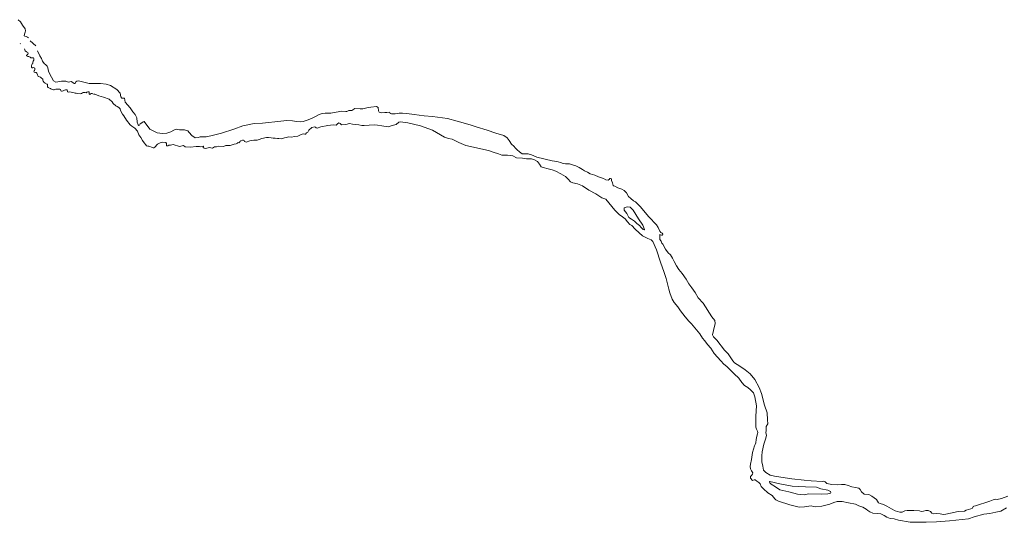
# Model space of a CAD drawing. Header units: metres. Extents: x 222609 to 404409, y 8547781 to 8795234.
# Tile 26 of 39: x 398926 to 400250, y 8586913 to 8587589. Entities that reach past the tile are written whole.
import ezdxf

# ---------------------------------------------------------------- set-up
doc = ezdxf.new("R2010")
doc.units = ezdxf.units.M
doc.layers.add('01. RIO', color=7, linetype='Continuous', lineweight=5, true_color=0x2776bb)

# ---------------------------------------------------------------- blocks, each defined once
blk = doc.blocks.new('REIORORI')
at = {"layer": '01. RIO', "color": 152, "lineweight": 15, "true_color": 0x2776bb, "flags": 128}
for points in [[(398923.4, 8587588.7), (398926.6, 8587585.9), (398929.1, 8587581.6), (398932.7, 8587576.3), (398933.5, 8587573.8), (398932.9, 8587572), (398932, 8587569.2), (398931.7, 8587567.2), (398932.5, 8587566.7), (398934.1, 8587566.1), (398935.9, 8587565.4), (398937.2, 8587564.2)], [(398926.6, 8587556.4), (398926.3, 8587556.8)], [(398947.2, 8587553.6), (398939.5, 8587560.2)], [(398949.5, 8587546.9), (398952.6, 8587540), (398954.8, 8587536.5), (398956, 8587532.9), (398958.3, 8587529.7), (398960.7, 8587527.8), (398962.6, 8587526.2), (398963.6, 8587524), (398964.1, 8587519.3), (398965.7, 8587516.5), (398971.2, 8587506.5), (398974.1, 8587504.6), (398981.8, 8587505.9), (398987.5, 8587506.1), (398991.1, 8587504.9), (398993.2, 8587505.1), (398994.7, 8587505.7), (398996.9, 8587504.4), (398998.9, 8587502.7), (399000.1, 8587503.1), (399001.1, 8587505.3), (399002.5, 8587506.2), (399004.8, 8587506.6), (399018.8, 8587502.9), (399034.3, 8587502.7), (399042, 8587502.1), (399047.9, 8587500.3), (399056, 8587495), (399060.5, 8587489.7), (399061.6, 8587485), (399063, 8587483.3), (399065.2, 8587483.3), (399066.4, 8587483.1), (399067.2, 8587478), (399074, 8587470.2), (399077.8, 8587464.7), (399080.7, 8587461), (399083, 8587456.8), (399083.7, 8587450.7), (399084.8, 8587447.3), (399085.8, 8587446.5), (399086.8, 8587446.9), (399087.6, 8587448.7), (399089.7, 8587450), (399091.6, 8587451.2), (399093, 8587451.6), (399100.5, 8587441.6), (399104.2, 8587439.7), (399110.5, 8587436.4), (399117.5, 8587435.5), (399123.5, 8587436), (399128.7, 8587438), (399133, 8587440.3), (399135.8, 8587441.4), (399140.4, 8587440.8), (399147.3, 8587440.5), (399151.6, 8587439.4), (399153.7, 8587437), (399157.1, 8587433), (399161.7, 8587430), (399165.8, 8587430.4), (399168.2, 8587431), (399176.3, 8587431.3), (399182.5, 8587432.3), (399188, 8587433.8), (399197, 8587436), (399213.5, 8587441.7), (399225.7, 8587446.1), (399240.8, 8587448.9), (399252.2, 8587449.7), (399277, 8587452.3), (399285.1, 8587453.2), (399292.5, 8587452.9), (399297.8, 8587451.8), (399302.7, 8587451.2), (399307, 8587451.7), (399312.2, 8587453.6), (399317.9, 8587455.9), (399322.6, 8587458.2), (399328.2, 8587461), (399332.5, 8587462.4), (399336.3, 8587462.9), (399344.1, 8587463.2), (399351.1, 8587464.3), (399358.9, 8587465.5), (399364.3, 8587465.4), (399365.7, 8587465.4), (399368.2, 8587466.4), (399370.3, 8587466.5), (399372.4, 8587466.4), (399376.3, 8587469.1), (399383.6, 8587468.7), (399386.9, 8587468.7), (399392.6, 8587470.1), (399397.7, 8587471), (399405.5, 8587471.9), (399407.6, 8587470.8), (399408, 8587466.3), (399409.1, 8587464.3), (399411.9, 8587463.4), (399416.6, 8587463.8), (399419.6, 8587464.1), (399422.6, 8587464.2), (399423.3, 8587463.8), (399423.7, 8587462.6), (399425.7, 8587462.3), (399430.6, 8587462.1), (399436, 8587462.9), (399440.4, 8587463.2), (399446.2, 8587462.5), (399456.3, 8587461), (399469.4, 8587459.3), (399481, 8587458.6), (399494.3, 8587456.8), (399501, 8587455.9), (399514.1, 8587452.3), (399531.4, 8587447.5), (399539.4, 8587444.7), (399554.5, 8587440.3), (399566.2, 8587436.2), (399576.8, 8587432.8), (399581.2, 8587429.7), (399584.1, 8587426.4), (399587, 8587421.1), (399590.4, 8587418.8), (399592.3, 8587416), (399594.8, 8587413.6), (399597.8, 8587410.9), (399601.3, 8587408.4), (399609.3, 8587408.1), (399614.1, 8587406.9), (399621, 8587404), (399641.8, 8587399), (399648.2, 8587398.2), (399649.9, 8587397.7), (399652.8, 8587396.5), (399656.4, 8587395.2), (399659.8, 8587394.7), (399662.3, 8587395), (399664.9, 8587394.7), (399669.1, 8587393.7), (399673.7, 8587392.3), (399678, 8587390), (399682.4, 8587387.1), (399685.2, 8587385.6), (399689.4, 8587383.7), (399693.1, 8587381.6), (399695.9, 8587380.6), (399699.2, 8587379.6), (399704.3, 8587377.4), (399708.3, 8587376.2), (399710.7, 8587375.3), (399713.8, 8587373.3), (399717.1, 8587372.8), (399718.7, 8587374), (399719, 8587375.2), (399720.1, 8587375.3), (399721.6, 8587374.5), (399721.8, 8587372.6), (399723.1, 8587369.5), (399724, 8587365.7), (399724.4, 8587365.2), (399726, 8587364.9), (399730.3, 8587362.6), (399735.5, 8587360.7), (399738.8, 8587359.1), (399741.7, 8587355.8), (399744.4, 8587350.9), (399747.8, 8587348.2), (399751.2, 8587345.2), (399753.7, 8587343.5), (399760.2, 8587337.3), (399771.8, 8587323.5), (399782.3, 8587312.6), (399784.4, 8587309), (399786.4, 8587304.4), (399787.9, 8587302.6), (399789.6, 8587301.6), (399790.5, 8587300.3), (399790.2, 8587299), (399788.8, 8587298.8), (399787.4, 8587299.2), (399786.8, 8587299.6), (399786.5, 8587297.6), (399786.5, 8587295), (399786.7, 8587293.1), (399788.2, 8587290.8), (399789.3, 8587288.3), (399790.6, 8587286.8), (399794.4, 8587280.1), (399797.8, 8587275.2), (399800.8, 8587272.3), (399803.5, 8587267.8), (399806, 8587263.6), (399809.2, 8587257.7), (399812.1, 8587252.6), (399816.5, 8587247.1), (399821.9, 8587239.8), (399825.5, 8587233.4), (399829.7, 8587227.9), (399834.2, 8587221.7), (399838.2, 8587214.6), (399844.8, 8587207.3), (399856.5, 8587189.1), (399860.7, 8587184), (399861.2, 8587180.1), (399858.6, 8587170.8), (399857.6, 8587164.9), (399858.6, 8587161.9), (399863.1, 8587157.8), (399873.8, 8587144.4), (399878.4, 8587139.1), (399882.3, 8587133.9), (399884.8, 8587129.9), (399886.9, 8587127.2), (399894.3, 8587122.6), (399901.4, 8587117.7), (399908.3, 8587112.5), (399914.5, 8587104.7), (399920.1, 8587094), (399923.4, 8587086), (399927.6, 8587070.3), (399930.9, 8587059.7), (399931.5, 8587050.4), (399932, 8587045), (399929.6, 8587041.4), (399929.6, 8587035.7), (399929.4, 8587033.6), (399930.2, 8587029.3), (399928.6, 8587024.4), (399926.5, 8587017.8), (399924.4, 8587007.5), (399923.8, 8587001.9), (399923.8, 8586993.9), (399925, 8586988), (399926.2, 8586982.6), (399929.2, 8586979.8), (399935.1, 8586976.2), (399940.8, 8586974.9), (399955.3, 8586972.3), (399964.1, 8586971.2), (399980.7, 8586969.2), (399990.1, 8586968.4), (400005, 8586967.5), (400007, 8586967.8), (400009.2, 8586967.2), (400011.2, 8586965), (400017.8, 8586963.5), (400025.2, 8586963.2), (400031.2, 8586963.5), (400035.6, 8586963.3), (400039.8, 8586962), (400044.8, 8586960.3), (400049.6, 8586959.5), (400054.2, 8586958.4), (400056.3, 8586956.6), (400057.8, 8586953.6), (400061.4, 8586950.5), (400067.9, 8586949.9), (400071.6, 8586948), (400077.9, 8586943.2), (400080.8, 8586939), (400083, 8586937.7), (400087.7, 8586936.7), (400091.8, 8586934.2), (400098.3, 8586930.9), (400103.1, 8586928.2), (400109.3, 8586926.3), (400112.6, 8586926.2), (400116.3, 8586927.9), (400119.1, 8586928.7), (400128.2, 8586928.5), (400135.8, 8586928), (400138.2, 8586927.3), (400141.3, 8586927.4), (400144.5, 8586928.3), (400147.5, 8586928.7), (400150.9, 8586927.3), (400152.5, 8586924.9), (400154.9, 8586923.9), (400158.9, 8586924.4), (400163.7, 8586924), (400168.4, 8586923.3), (400171.4, 8586923.7), (400177.6, 8586924.9), (400187.8, 8586927), (400196.6, 8586927.5), (400198.7, 8586929), (400205, 8586930.9), (400207, 8586931.8), (400208.1, 8586933.8), (400209, 8586934.4), (400211.2, 8586934.8), (400230.6, 8586940.9), (400234.8, 8586942.9), (400237.9, 8586943.7), (400240.4, 8586943.3), (400246.2, 8586944.6), (400254.9, 8586948)], [(400253, 8586931.9), (400245.5, 8586927.8), (400238.7, 8586926.1), (400230.3, 8586924.5), (400222.4, 8586923.5), (400209.6, 8586920.1), (400201.7, 8586917.2), (400176.4, 8586914.6), (400158.7, 8586913.2), (400144.8, 8586912.9), (400139.1, 8586913), (400130.2, 8586912.7), (400123.2, 8586912.6), (400118.1, 8586913.5), (400113.2, 8586914.7), (400107.7, 8586915.7), (400102, 8586917.5), (400096.4, 8586917.9), (400091.9, 8586919.4), (400088.2, 8586921.6), (400083.7, 8586923.8), (400079.8, 8586924.6), (400073.1, 8586924.7), (400069, 8586926.6), (400066.2, 8586928.5), (400064.1, 8586930.2), (400059.7, 8586933.2), (400054.1, 8586934.9), (400049.8, 8586937), (400040.6, 8586939), (400031.9, 8586940.6), (400025.3, 8586940.4), (400020.5, 8586939.1), (400015.2, 8586937), (400004.4, 8586934.5), (399995.9, 8586933.6), (399993.1, 8586933.9), (399990, 8586934.9), (399981.4, 8586933.6), (399974.1, 8586932.9), (399961.7, 8586936.2), (399946.4, 8586941), (399942.7, 8586942.7), (399941.4, 8586944.4), (399937.8, 8586948.6), (399932, 8586952.1), (399926.2, 8586957.7), (399923.1, 8586960.6), (399921.5, 8586964.3), (399919.9, 8586966.3), (399917.3, 8586968.1), (399914.7, 8586969.6), (399913.3, 8586969.6), (399911.4, 8586969), (399908.7, 8586971.9), (399908.6, 8586974.3), (399910.1, 8586975.7), (399911.3, 8586977.5), (399911.6, 8586979.3), (399910.1, 8586982), (399908.7, 8586984.6), (399908.1, 8586987.7), (399908.7, 8586990.6), (399909.9, 8586997), (399911.4, 8587006.5), (399913.8, 8587015.7), (399914.8, 8587017.4), (399915.6, 8587019.5), (399916, 8587024.1), (399917.3, 8587028.3), (399918, 8587031.6), (399918.5, 8587033.4), (399918.1, 8587035.3), (399916.7, 8587037.8), (399915.9, 8587040.5), (399915.6, 8587043.8), (399915.6, 8587050.4), (399915.7, 8587055.5), (399916.5, 8587069.1), (399914.3, 8587081.6), (399912.6, 8587087), (399908.6, 8587090.9), (399905, 8587093.9), (399900.5, 8587096.6), (399896.7, 8587100.8), (399892.7, 8587106.5), (399886.7, 8587112.3), (399876.7, 8587122.2), (399872.7, 8587125.4), (399868.5, 8587129.9), (399859.9, 8587139.6), (399855.2, 8587146.7), (399850.8, 8587151.9), (399847.2, 8587156.9), (399844.2, 8587160.3), (399840.2, 8587166.3), (399829, 8587179.8), (399825.6, 8587183.4), (399820.8, 8587188.9), (399814.6, 8587197), (399810.8, 8587202.5), (399806, 8587208.4), (399803.2, 8587213), (399800.2, 8587221.5), (399798.6, 8587226.3), (399795.3, 8587240.4), (399792.5, 8587248.7), (399787.3, 8587262.6), (399782.3, 8587279.1), (399777.2, 8587290.3), (399774.9, 8587292.6), (399770.4, 8587294.5), (399763.5, 8587298.2), (399758.7, 8587302), (399753.4, 8587307.1), (399749.1, 8587311.8), (399746.4, 8587313.2), (399743, 8587316.9), (399740, 8587320.9), (399736.5, 8587323.4), (399731.7, 8587326.8), (399726.2, 8587332.7), (399717.8, 8587342.6), (399713.9, 8587347.1), (399708.7, 8587348.9), (399700.4, 8587354.5), (399691, 8587359.4), (399682.4, 8587365.2), (399675.8, 8587368), (399669.4, 8587369.5), (399666.4, 8587370.8), (399663.5, 8587374.3), (399659.5, 8587377.7), (399653.4, 8587381.4), (399646.7, 8587385.1), (399641.9, 8587386.9), (399636.2, 8587388.2), (399629.5, 8587390.1), (399627.1, 8587391), (399624.9, 8587394.3), (399621.9, 8587398), (399618.1, 8587400.3), (399614, 8587401.4), (399607.4, 8587401.4), (399602, 8587402.3), (399593.8, 8587403), (399588.7, 8587405.4), (399581.8, 8587406.4), (399574.3, 8587406.7), (399569.6, 8587408.1), (399562.6, 8587410.5), (399556.2, 8587412.8), (399525.7, 8587419.3), (399516.2, 8587423.4), (399507.2, 8587428), (399502.3, 8587428.8), (399496.8, 8587430.9), (399481, 8587440), (399464.5, 8587445.9), (399447.8, 8587450.1), (399437.6, 8587451.5), (399435.7, 8587450.7), (399431.9, 8587447.7), (399426.7, 8587446.2), (399421.2, 8587444.8), (399412.8, 8587445.9), (399406.8, 8587446.8), (399403.1, 8587447.3), (399395.5, 8587446.9), (399389.1, 8587446.2), (399385.6, 8587446.3), (399381.8, 8587447.5), (399377.9, 8587447.7), (399373.3, 8587448.1), (399369, 8587448.9), (399364.2, 8587447.7), (399358.6, 8587447.4), (399356.5, 8587449.2), (399354.7, 8587449.9), (399353, 8587448.5), (399351.3, 8587446.7), (399347.4, 8587447.4), (399340, 8587446.6), (399330.5, 8587444.6), (399325.7, 8587443), (399324.5, 8587443.3), (399323.7, 8587443.7), (399322.6, 8587444.8), (399318.4, 8587443.5), (399314.5, 8587440.3), (399313, 8587437.3), (399311.5, 8587436.7), (399310.1, 8587434.9), (399309.2, 8587434.7), (399306.8, 8587435.1), (399303.3, 8587433.9), (399299.7, 8587432.2), (399295.4, 8587431.5), (399291, 8587430.8), (399287.2, 8587431), (399284.6, 8587430.4), (399281.8, 8587430), (399279.2, 8587428.8), (399277.1, 8587428.3), (399274.2, 8587428.7), (399272.3, 8587429.1), (399269.4, 8587429.3), (399266.7, 8587429.5), (399263.8, 8587429.9), (399260.4, 8587430.3), (399257.4, 8587430.3), (399251.2, 8587428.8), (399247.6, 8587427.6), (399244.8, 8587426.9), (399240.6, 8587426.9), (399235.3, 8587425.7), (399230.2, 8587424.1), (399228.5, 8587424.7), (399228, 8587425), (399227.3, 8587426.2), (399226.4, 8587426.8), (399225.4, 8587426.5), (399223.1, 8587426), (399221.8, 8587425.1), (399221.6, 8587423.8), (399221.2, 8587423.3), (399219.6, 8587423.6), (399218.3, 8587422.8), (399216.7, 8587421.7), (399214, 8587421.5), (399208.7, 8587419.5), (399205.1, 8587419.4), (399202.9, 8587419.3), (399199.7, 8587418.1), (399193.6, 8587418.4), (399190.3, 8587417.9), (399187.6, 8587417.7), (399185, 8587416), (399180.6, 8587416.6), (399175.9, 8587415.6), (399173.8, 8587415.7), (399172.5, 8587416.7), (399173, 8587418.1), (399172.3, 8587418.7), (399170.8, 8587418.3), (399169.3, 8587417.9), (399167.4, 8587418), (399162.7, 8587418.2), (399155.2, 8587417.2), (399148, 8587417.7), (399146, 8587419.4), (399140.6, 8587418.2), (399132.2, 8587421), (399128.3, 8587420), (399126.2, 8587420), (399124.6, 8587419), (399122.8, 8587418.9), (399123.2, 8587422), (399122.2, 8587423.6), (399118.3, 8587424), (399114.3, 8587423.3), (399110.8, 8587421.5), (399107.4, 8587417.2), (399106, 8587416.4), (399105, 8587416.4), (399104, 8587416.8), (399099.3, 8587418.7), (399097.8, 8587418.7), (399096.3, 8587419.2), (399095, 8587420.6), (399092.9, 8587422.9), (399090.7, 8587426.3), (399088.6, 8587430.2), (399085.8, 8587433.8), (399083.9, 8587438.9), (399080.6, 8587442.6), (399076.4, 8587445.5), (399074.1, 8587447.5), (399069.1, 8587453.4), (399065.8, 8587459.2), (399063.7, 8587461.7), (399061.3, 8587466.4), (399060.6, 8587469), (399058.9, 8587470.7), (399056.6, 8587471.9), (399054.9, 8587473), (399051.1, 8587476.1), (399050.1, 8587478.4), (399045.9, 8587481.8), (399038.3, 8587484.6), (399031.9, 8587486.5), (399026.5, 8587488.6), (399024.9, 8587488.6)]]:
    blk.add_lwpolyline(points, dxfattribs=at)
at = {"layer": '01. RIO', "color": 152, "linetype": 'Continuous', "lineweight": 15, "true_color": 0x2776bb, "flags": 128}
blk.add_lwpolyline([(398931.8, 8587549.6), (398933, 8587547), (398934.9, 8587545.4), (398936.7, 8587544.6), (398937, 8587543.6), (398936.7, 8587542.4), (398936.2, 8587541.7), (398935.3, 8587541.2), (398934.8, 8587540.7), (398934.9, 8587540.1), (398936.4, 8587539.4), (398937.7, 8587539.1), (398939.4, 8587538.5), (398940.2, 8587538), (398940.6, 8587537.6), (398941.9, 8587537.4), (398943.2, 8587537.5), (398944.1, 8587537.4), (398944.4, 8587536.5), (398944.5, 8587535.4), (398944.4, 8587534.4), (398943.5, 8587532.9), (398943.3, 8587531.7), (398943.3, 8587530.6), (398943, 8587530), (398942.3, 8587529.4), (398942, 8587528.1), (398941.5, 8587526.9), (398941.4, 8587525.9), (398941.4, 8587524.8), (398942.2, 8587524.1), (398943, 8587524), (398944.1, 8587524.3), (398945.1, 8587524.1), (398945.9, 8587523.5), (398945.7, 8587521.6), (398945.3, 8587520.4), (398945, 8587519.8), (398944.7, 8587519), (398945.1, 8587518.3), (398946.6, 8587517.8), (398947.6, 8587517.6), (398948.8, 8587516.8), (398949.2, 8587516), (398949.6, 8587514.5), (398949.8, 8587513.6), (398950.5, 8587512.4), (398952.2, 8587511.8), (398953.4, 8587511.6), (398954.2, 8587510.7), (398956.5, 8587508.6), (398956.7, 8587507.6), (398957.2, 8587506.1), (398958, 8587504.5), (398959.2, 8587503.6), (398960, 8587503), (398962.4, 8587502.2), (398962.9, 8587501.7), (398963, 8587500.7), (398962.9, 8587499.6), (398962.9, 8587498.4), (398963.7, 8587497.5), (398964.9, 8587497), (398965.8, 8587496.8), (398966.8, 8587496.4), (398967.6, 8587495.7), (398968.2, 8587495.1), (398969.5, 8587494.8), (398970.8, 8587494.6), (398971.8, 8587494.6), (398973, 8587495), (398974, 8587495.5), (398975.3, 8587495.5), (398976.7, 8587495.4), (398978.1, 8587495.4), (398979.4, 8587495.2), (398980.3, 8587495), (398980.9, 8587493.2), (398981.6, 8587492.4), (398982.6, 8587492.6), (398984.2, 8587493.1), (398985.8, 8587494), (398987, 8587494.2), (398988, 8587494.4), (398988.8, 8587494.5), (398989.5, 8587493.9), (398989.7, 8587492.6), (398989.9, 8587491.9), (398991.3, 8587491.3), (398992.8, 8587491.5), (398994.7, 8587491.3), (398997.1, 8587490.8), (398998.7, 8587490.2), (399000.3, 8587489.9), (399001.7, 8587489.7), (399003.5, 8587489.4), (399007.1, 8587489.1), (399008.5, 8587489.4), (399010, 8587490.3), (399011.1, 8587490.8), (399012.5, 8587490.8), (399013.6, 8587490.6), (399014.8, 8587490.5), (399016, 8587491.1), (399017.4, 8587491.5), (399018.2, 8587491.7), (399018.8, 8587491.8), (399019.2, 8587490.7), (399019.2, 8587489.9), (399019, 8587489.2), (399019, 8587488.6), (399019.8, 8587488.2), (399021, 8587488.9), (399021.6, 8587489.5), (399022.5, 8587489.5), (399023.2, 8587489.3), (399023.9, 8587489)], dxfattribs=at)
at = {"layer": '01. RIO', "color": 152, "lineweight": 15, "true_color": 0x2776bb, "flags": 128}
for points in [[(399765.8, 8587306.5), (399763.7, 8587312.3), (399758, 8587320.9), (399750.8, 8587332.4), (399746.5, 8587336.6), (399742.8, 8587337), (399738.5, 8587335.6), (399738.8, 8587332.7), (399742.4, 8587328.2), (399744.8, 8587322.7), (399748.6, 8587320.2), (399752.6, 8587317.8), (399755.9, 8587314.4), (399759.1, 8587311.9), (399761.5, 8587309), (399764.2, 8587306.3), (399765.4, 8587305.9)], [(399934.5, 8586967.4), (399947.9, 8586964.3), (399964.5, 8586961.3), (399982.6, 8586960.4), (399997.5, 8586959.8), (400003.2, 8586957.8), (400012.8, 8586955.9), (400016.4, 8586954.2), (400016.8, 8586952.6), (400016.1, 8586951.9), (400012.5, 8586950.9), (400003.8, 8586950.6), (399986.5, 8586950.8), (399980.6, 8586949.4), (399971.6, 8586950.3), (399960, 8586953.4), (399947.9, 8586956.2), (399942, 8586960.4), (399936.4, 8586963.8), (399934.4, 8586965.6), (399934, 8586966.9)]]:
    blk.add_lwpolyline(points, close=True, dxfattribs=at)

msp = doc.modelspace()

# ---------------------------------------------------------------- block references
msp.add_blockref('REIORORI', (0, 0))

doc.saveas('drawing.dxf')
